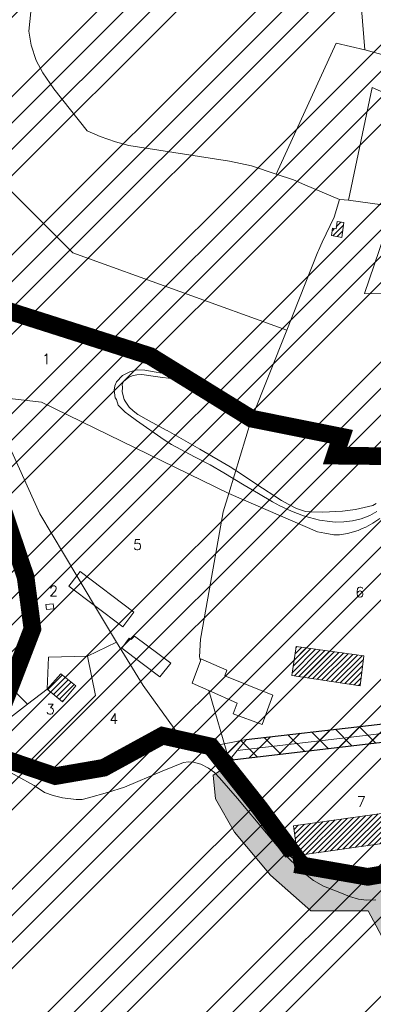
# Model space of a CAD drawing. Header units: metres. Extents: x 578835 to 593571, y 248557 to 255108.
# Tile 104 of 251: x 582887 to 583007, y 252067 to 252401. Entities that reach past the tile are written whole.
import ezdxf

# ---------------------------------------------------------------- set-up
doc = ezdxf.new("R2010")
doc.units = ezdxf.units.M
doc.linetypes.add('CACHEX2', pattern=[0.75, 0.5, -0.25])
doc.linetypes.add('SOLID_LINE', pattern=[0])
for name, color, linetype, lineweight in [('Cad-BATIMENT_BATI_LEGER13', 7, 'SOLID_LINE', 0), ('Cad-BATIMENT_BATI_PRIVE12', 7, 'SOLID_LINE', 0), ('Cad-BATIMENT_BATI_PRIVE12_HACH', 7, 'SOLID_LINE', 0), ('Cad-HYDROGRAPHI_COURS_D_EAU28', 5, 'SOLID_LINE', 0), ('Cad-PARCELLAIRE_PARCELLE1', 250, 'SOLID_LINE', 0), ('Cad-RESEAU_ROUT_AXE_DE_VOIE26', 255, 'SOLID_LINE', 0), ('Cad-RESEAU_ROUT_LIMITE_DE_VOIE_P23', 8, 'SOLID_LINE', 0), ('Cad-TOPONYMIE_NUMERO_DE_PARCELL182', 250, 'SOLID_LINE', 0), ('ER', 192, 'Continuous', 18), ('PLU', 7, 'CACHEX2', 5), ('PPRI global - contour', 152, 'Continuous', 5), ('PPRI global - hachures', 152, 'Continuous', 5), ('PPRIF - contour', 10, 'Continuous', 9)]:
    doc.layers.add(name, color=color, linetype=linetype, lineweight=lineweight)
doc.styles.add('TEXTSTYLE_45_11', font='txt.shx', dxfattribs={"oblique": 50})

msp = doc.modelspace()

# ---------------------------------------------------------------- hatches: boundary and pattern name
at = {"layer": 'Cad-BATIMENT_BATI_PRIVE12_HACH', "ltscale": 0.4}
h = msp.add_hatch(dxfattribs=at)
h.set_pattern_fill('ANSI31', color=256, scale=0.4, style=0)
h.paths.add_polyline_path([(582996.71, 252327.4), (582997.35, 252332.47), (582995.1, 252332.83), (582994.74, 252330.35), (582993.56, 252330.59), (582993.18, 252328.1)])
h = msp.add_hatch(dxfattribs=at)
h.set_pattern_fill('ANSI31', color=256, scale=0.4, style=0)
h.paths.add_polyline_path([(583002.9, 252175.09), (583004.2, 252185.23), (582981.18, 252188.43), (582979.77, 252178.62)])
h = msp.add_hatch(dxfattribs=at)
h.set_pattern_fill('ANSI31', color=256, scale=0.4, style=0)
h.paths.add_polyline_path([(582901.88, 252169.67), (582906.37, 252175.07), (582901.26, 252179.1), (582896.66, 252173.92)])
h = msp.add_hatch(dxfattribs=at)
h.set_pattern_fill('ANSI31', color=256, scale=0.4, style=0)
h.paths.add_polyline_path([(583038.36, 252125.43), (583036.94, 252135.46), (582980.32, 252127.51), (582981.67, 252117.36)])
at = {"layer": 'ER', "ltscale": 0.4}
h = msp.add_hatch(dxfattribs=at)
h.set_pattern_fill('ANSI37', color=256, scale=2, style=0)
h.paths.add_polyline_path([(583221.06, 252176.37), (583216.53, 252177.38), (583212.1, 252180.11), (583184.45, 252176.68), (583168.1, 252174.8), (583069.58, 252162.99), (583034.49, 252158.79), (582958.41, 252149.78), (582952.26, 252154.47), (582964.23, 252156.82), (583005.76, 252161.64), (583067.87, 252168.81), (583211.31, 252185.79), (583215.23, 252188.64), (583217.55, 252191.82), (583217.47, 252186.56), (583218.14, 252182.43), (583219.41, 252179.28)])
at = {"layer": 'PPRI global - hachures', "ltscale": 0.4}
h = msp.add_hatch(dxfattribs=at)
h.set_pattern_fill('ANSI36', color=256, scale=2, style=0)
h.paths.add_polyline_path([(582959.51, 252148.78), (582953.04, 252144.74), (582953.85, 252136.65), (582960.32, 252125.33), (582972.46, 252110.77), (582986.21, 252098.64), (583005.62, 252098.64), (583012.1, 252086.51), (583020.19, 252071.15), (583037.98, 252059.83), (583049.31, 252059.02), (583073.58, 252057.4), (583105.94, 252057.4), (583135.87, 252061.45), (583154.48, 252063.87), (583186.03, 252062.25), (583198.16, 252056.59), (583216.77, 252032.33), (583232.95, 252001.61), (583239.42, 251991.9), (583249.94, 251979.77), (583284.72, 251956.32), (583322.74, 251940.15), (583369.66, 251932.87), (583520.13, 251936.91), (583555.11, 251936.84), (583586.66, 251931.18), (583642.66, 251926.74), (583671.55, 251926.21), (583703.07, 251929.89), (583741.42, 251935.14), (583737.2, 251999.83), (583727.5, 252240.64), (583702.21, 252180.68), (583681.21, 252139.14), (583673.49, 252129.72), (583662.28, 252121.03), (583631.22, 252110.02), (583614.23, 252100.32), (583577.82, 252091.42), (583473.47, 252069.59), (583402.28, 252054.22), (583319.59, 252063.06), (583272.67, 252069.53), (583245.17, 252064.67), (583228.18, 252062.25), (583209.57, 252074.38), (583179.64, 252096.21), (583140, 252115.62), (583105.21, 252128.56), (583082.56, 252127.75), (583059.91, 252121.28), (583033.21, 252112.38), (583004.9, 252108.34), (582988.72, 252110.77), (582975.63, 252122.11), (582965.92, 252140.71)])
at = {"layer": 'PPRIF - contour', "lineweight": 15}
h = msp.add_hatch(dxfattribs=at)
h.set_pattern_fill('ANSI34', color=30, scale=2, style=0)
h.paths.add_polyline_path([(583168.56, 249236.59), (583178.02, 249273.37), (583184.15, 249314.36), (583186.86, 249348.54), (583183.82, 249412.65), (583188.31, 249497.75), (583209.56, 249638.59), (583209.57, 249654.16), (583202.87, 249764.69), (583181.22, 249772.54), (583212.18, 249841.81), (583235.33, 249974.64), (583193.51, 249985.09), (583186.04, 250045.54), (583188.28, 250067.18), (583195.8, 250078.07), (583245.78, 250078.37), (583251.01, 250132.85), (583194.25, 250138.82), (583209.94, 250168.32), (583209.19, 250188.47), (583208.21, 250203.8), (583217.43, 250267.61), (583213.64, 250277.41), (583256.98, 250284.74), (583262.34, 250350.34), (583266.18, 250436.39), (583274.5, 250436.7), (583214.43, 250499.33), (583184.56, 250537.39), (583218.91, 250547.09), (583241.07, 250552.07), (583269.68, 250547.09), (583271.18, 250569.48), (583274.91, 250580.67), (583286.48, 250597.77), (583293.66, 250716.62), (583278.73, 250731.44), (583193.67, 250750.25), (583156.78, 250759.28), (583135.71, 250831.5), (583141.39, 250856.49), (583145.69, 250864.01), (583161.1, 250891.6), (583169.34, 250905.21), (583172.57, 250920.26), (583171.49, 250936.38), (583169.31, 250950.6), (583181.85, 251003.26), (583206.95, 251084.03), (583216.62, 251114.12), (583232.39, 251161.77), (583245.29, 251209.41), (583234.54, 251210.94), (583234.1, 251288.09), (583244.66, 251288.39), (583237.9, 251328.73), (583229.54, 251356.01), (583200.13, 251357.42), (583190.46, 251371.39), (583189.74, 251379.63), (583190.1, 251406.14), (583244.22, 251415.82), (583256.04, 251419.04), (583270.74, 251430.86), (583295.47, 251440.89), (583325.21, 251451.64), (583340.94, 251464.43), (583366, 251457.91), (583398.59, 251444.88), (583422.15, 251436.37), (583417.63, 251462.92), (583418.14, 251495.99), (583409.11, 251546.1), (583400.09, 251585.18), (583359.99, 251579.17), (583344.95, 251609.23), (583333.92, 251624.76), (583325.9, 251633.28), (583319.39, 251648.31), (583296.33, 251649.31), (583292.32, 251666.85), (583282.01, 251764.42), (583240.65, 251790.03), (583212.78, 251805.76), (583221.32, 251831.82), (583251.44, 251830.48), (583273.02, 251828.23), (583262.67, 251903.93), (583199.69, 251895.44), (583192.95, 251945.32), (583256.33, 251954.31), (583243.74, 252050.47), (583214.52, 252068.27), (583208.68, 252073.66), (583201.93, 252137.92), (583178.11, 252135.22), (583183.95, 252176.12), (583226.69, 252181.65), (583216.8, 252253.1), (583210.96, 252307.92), (583193.36, 252422.33), (583178.97, 252519.84), (583167.73, 252607.66), (583178.52, 252614.4), (583188.29, 252625.39), (583184.93, 252642.05), (583192.13, 252639.75), (583210.89, 252641.9), (583205.05, 252676.95), (583200.1, 252708.47), (583205.05, 252708.02), (583194.96, 252797.38), (583191.02, 252799.28), (583173.51, 252800.6), (583168.08, 252797.59), (583165.67, 252793.82), (583165.69, 252787.69), (583073.05, 252815.41), (583065.66, 252814.13), (583065.94, 252812.7), (583046.85, 252808.33), (583047.04, 252816.04), (582997.15, 252812.42), (582995.86, 252782.45), (582980.16, 252787.72), (582949.89, 252804.92), (582947.27, 252800.69), (582935.19, 252777.61), (582924.38, 252768.8), (582917.32, 252760.63), (582910.91, 252748.5), (582903.76, 252736.42), (582880, 252724.86), (582817.58, 252706.15), (582782.59, 252696.37), (582747.69, 252696.56), (582653.19, 252726.32), (582583.51, 252736.7), (582547.53, 252745.89), (582391.95, 252693.83), (582342.71, 252696.56), (582258, 252701.11), (582228.89, 252730.03), (582194.3, 252754.65), (582137.15, 252749.12), (582028.37, 252701.22), (581997.03, 252701.83), (581923.09, 252643.99), (581895.44, 252653.82), (581782.97, 252699.88), (581749.17, 252724.45), (581694.48, 252730.59), (581626.87, 252779.73), (581623.69, 252832.13), (581568.99, 252867.14), (581549.94, 252902.76), (581520.9, 252875.84), (581488.95, 252861.1), (581415.1, 252871.66), (581333.97, 252861.22), (581285.87, 252845.9), (581226.26, 252859.41), (581213.27, 252848.96), (581176.79, 252829.19), (581135.62, 252832.26), (581093.83, 252851.3), (581026.18, 252865.71), (580894.22, 252859.98), (580764.18, 252821.75), (580666.25, 252837.89), (580606.97, 252807.31), (580553.37, 252825.96), (580518.38, 252831.19), (580426.24, 252844.58), (580314.78, 252864.48), (580232.54, 252861.61), (580193.34, 252877.86), (579737.68, 252731.06), (579339.29, 252594.91), (579467.34, 252529.95), (579492.26, 252526.53), (579537.88, 252506.87), (579628.29, 252501.98), (579673.34, 252488.27), (579756.55, 252421.24), (579801.62, 252412.32), (579849.52, 252376.66), (579890.09, 252373.24), (579954.11, 252362.98), (580003.08, 252331.22), (580020.69, 252319.86), (580037.79, 252307.65), (580048.55, 252295.44), (580067.12, 252269.55), (580095.49, 252178.46), (580127.66, 252086.63), (580157.22, 252011.67), (580209.32, 251928.46), (580208.41, 251858.24), (580196.24, 251818.11), (580206.29, 251790.3), (580227.07, 251716.54), (580274.53, 251673.98), (580324.82, 251599.61), (580345.2, 251567.99), (580352.27, 251548.44), (580380.56, 251474.57), (580498.13, 251465.11), (580632.34, 251425.65), (580688.87, 251403.81), (580903, 251328.66), (581057.22, 251304.45), (581128.89, 251277.45), (581306.24, 251176.53), (581363.6, 251156.15), (581418.4, 251079.72), (581465.72, 250967.17), (581546.02, 250830.88), (581604.72, 250760.44), (581621.29, 250710.76), (581635.31, 250677.64), (581677.37, 250643.25), (581761.5, 250538.8), (581878.03, 250481.58), (581978.36, 250416.05), (582083.64, 250336.15), (582132.06, 250252.96), (582193.12, 250147.32), (582211.34, 250118.18), (582217.79, 250080.35), (582244.22, 249930.09), (582252.92, 249788.8), (582279.87, 249720.73), (582264.14, 249693.23), (582229.1, 249576.98), (582243.69, 249504.21), (582236.53, 249458.37), (582233.12, 249417.21), (582207.89, 249404.14), (582210.7, 249314.66), (582282.52, 249136.36), (582365.79, 249069.63), (582329.51, 248868.66), (582370.33, 248802.93), (582389.99, 248830.88), (582435.35, 248829.37), (582475.81, 248930.64), (582488.18, 248933.83), (582505.04, 248934.94), (582536.56, 248931.03), (582545.58, 248873.46), (582547.73, 248837.81), (582559.27, 248733.3), (582660.26, 248731.96), (582707.75, 248722.61), (582711.09, 248844.25), (582713.77, 248853.61), (582730.11, 248933.31), (582770.57, 249048.63), (582781.22, 249070.77), (582782.86, 249074.05), (582786.69, 249073.51), (582794.34, 249066.4), (582795.98, 249060.39), (582802, 249037.44), (582837.54, 249029.24), (582847.92, 249019.4), (582859.41, 249022.68), (582870.89, 249021.59), (582882.91, 249029.79), (582897.68, 249024.87), (582894.41, 249004.61), (582898.78, 248991.5), (582903.16, 248984.94), (582914.71, 248986.01), (582980.86, 249040.12), (583036.72, 249107.47), (583089.79, 249152.85), (583096.96, 249144.66), (583169.29, 249123.72), (583150.9, 249178.85), (583158.77, 249200.15)])

# ---------------------------------------------------------------- linework, layer by layer
at = {"layer": 'Cad-BATIMENT_BATI_LEGER13'}
for points in [[(582906.72, 252212.44), (582912.75, 252202.35), (582922.35, 252195.13), (582926.13, 252200.12), (582907.84, 252213.87), (582906.72, 252212.44), (582906.72, 252212.44)], [(582906.72, 252212.44), (582912.75, 252202.35), (582922.35, 252195.13), (582926.13, 252200.12), (582907.84, 252213.87), (582906.72, 252212.44), (582906.72, 252212.44)], [(582906.72, 252212.44), (582904.05, 252208.88), (582912.75, 252202.35), (582906.72, 252212.44), (582906.72, 252212.44)], [(582906.72, 252212.44), (582904.05, 252208.88), (582912.75, 252202.35), (582906.72, 252212.44), (582906.72, 252212.44)], [(582898.92, 252201.2), (582898.69, 252202.96), (582896.24, 252202.76), (582896.39, 252200.99), (582898.92, 252201.2), (582898.92, 252201.2)], [(582898.92, 252201.2), (582898.69, 252202.96), (582896.24, 252202.76), (582896.39, 252200.99), (582898.92, 252201.2), (582898.92, 252201.2)], [(582938.63, 252182.77), (582926.31, 252192), (582925.18, 252190.79), (582924.55, 252191.29), (582922.05, 252187.85), (582934.89, 252178.11), (582938.63, 252182.77), (582938.63, 252182.77)], [(582938.63, 252182.77), (582926.31, 252192), (582925.18, 252190.79), (582924.55, 252191.29), (582922.05, 252187.85), (582934.89, 252178.11), (582938.63, 252182.77), (582938.63, 252182.77)], [(582973.32, 252171.95), (582956.95, 252178.5), (582957.7, 252180.35), (582948.89, 252184.19), (582948.69, 252183.61), (582945.86, 252176.02), (582951.52, 252173.48), (582961.19, 252169.16), (582959.76, 252165.59), (582969.62, 252161.95), (582973.32, 252171.95), (582973.32, 252171.95)], [(582973.32, 252171.95), (582956.95, 252178.5), (582957.7, 252180.35), (582948.89, 252184.19), (582948.69, 252183.61), (582945.86, 252176.02), (582951.52, 252173.48), (582961.19, 252169.16), (582959.76, 252165.59), (582969.62, 252161.95), (582973.32, 252171.95), (582973.32, 252171.95)]]:
    msp.add_lwpolyline(points, close=True, dxfattribs=at)
at = {"layer": 'Cad-BATIMENT_BATI_PRIVE12'}
for points in [[(582996.71, 252327.4), (582997.35, 252332.47), (582995.1, 252332.83), (582994.74, 252330.35), (582993.56, 252330.59), (582993.18, 252328.1), (582996.71, 252327.4), (582996.71, 252327.4)], [(583002.9, 252175.09), (583004.2, 252185.23), (582981.18, 252188.43), (582979.77, 252178.62), (583002.9, 252175.09), (583002.9, 252175.09)], [(582901.88, 252169.67), (582906.37, 252175.07), (582901.26, 252179.1), (582896.66, 252173.92), (582901.88, 252169.67), (582901.88, 252169.67)], [(583038.36, 252125.43), (583036.94, 252135.46), (582980.32, 252127.51), (582981.67, 252117.36), (583038.36, 252125.43), (583038.36, 252125.43)]]:
    msp.add_lwpolyline(points, close=True, dxfattribs=at)
at = {"layer": 'Cad-HYDROGRAPHI_COURS_D_EAU28'}
for points in [[(583014.44, 252108.84), (583005.35, 252108.97), (582997.27, 252110.08), (582992.92, 252110.83), (582990.83, 252111.21), (582988.72, 252111.82), (582985.06, 252113.19), (582983.51, 252114.06), (582982.02, 252115.06), (582980.62, 252116.05), (582979.21, 252117.16), (582958.45, 252149.65), (582956.92, 252151.08), (582955.5, 252152.3), (582953.49, 252153.69), (582951.08, 252155.06), (582948.16, 252156.37), (582944.42, 252157.73), (582941.3, 252158.48), (582939.91, 252158.47), (582938.5, 252158.46), (582937.04, 252158.23), (582935.83, 252158.02), (582933.34, 252157.14), (582930.96, 252155.94), (582926.04, 252152.74), (582924.79, 252151.97), (582918.62, 252148.78), (582917.2, 252147.99), (582914.46, 252146.31), (582913.04, 252145.52), (582911.6, 252144.97), (582909.91, 252144.6), (582906.38, 252144.31), (582902.85, 252144.23), (582899.38, 252144.28), (582896.06, 252144.56), (582894.46, 252144.98), (582892.58, 252145.83), (582889.12, 252147.77), (582881.72, 252148.6)], [(582880.73, 252147.51), (582892.22, 252141.23), (582895.8, 252138.86), (582898.68, 252137.76), (582901.88, 252137.02), (582906.46, 252136.5), (582908.52, 252136.46), (582910.71, 252136.97), (582917.15, 252138.85), (582922.92, 252140.67), (582935.66, 252146.08), (582942.92, 252149.02), (582944.63, 252149.28), (582946.29, 252149.08), (582948.82, 252148.4), (582951.49, 252147.06), (582953.42, 252145.66), (582955.22, 252143.81), (582961.26, 252136.73), (582971.14, 252124.96), (582976.54, 252118.5), (582983.36, 252111.81), (582987.06, 252108.9), (582990.44, 252106.95), (582995.46, 252105.02), (582999.31, 252103.45), (583002.43, 252102.6), (583005.1, 252102.26), (583008.3, 252102.31)]]:
    msp.add_lwpolyline(points, dxfattribs=at)
at = {"layer": 'Cad-PARCELLAIRE_PARCELLE1'}
for points in [[(583004.58, 252391.15), (583002.25, 252419.15), (582995.56, 252430.07), (583007.2, 252431.82), (583012.68, 252434.4), (583035.26, 252429.48), (583049.13, 252426.29), (583078.3, 252423.37), (583083.21, 252422.78), (583079.78, 252390.73), (583064.31, 252393.45), (583021.09, 252398.76), (583020.11, 252386.87), (583004.58, 252391.15), (583004.58, 252391.15)], [(582974.39, 252348.94), (582994.83, 252393.45), (583004.58, 252391.15), (583020.11, 252386.87), (583025.84, 252385.23), (583081.81, 252368.49), (583100.89, 252364.06), (583103.58, 252363.29), (583090.14, 252323.81), (583064.67, 252329.83), (583070.58, 252352.84), (583051, 252360.34), (583037.85, 252364.83), (583007.04, 252378.42), (582999.03, 252340.08), (582997.46, 252340.17), (582995.95, 252340.38), (582984.17, 252345.3), (582980.32, 252346.98), (582974.39, 252348.94), (582974.39, 252348.94)], [(582999.03, 252340.08), (583014.54, 252337.91), (583053.65, 252332.47), (583056.94, 252331.63), (583064.67, 252329.83), (583070.58, 252352.84), (583051, 252360.34), (583037.85, 252364.83), (583007.04, 252378.42), (582999.03, 252340.08), (582999.03, 252340.08)], [(583056.94, 252331.63), (583053.65, 252332.47), (583014.54, 252337.91), (583004.39, 252308.42), (583046.45, 252308.14), (583049.57, 252315.2), (583050.91, 252318.87), (583056.94, 252331.63), (583056.94, 252331.63)], [(582958.3, 252240.37), (582894.71, 252271.51), (582875.99, 252273.63), (582865.66, 252277.91), (582861.14, 252290.57), (582855.87, 252311.19), (582931.66, 252286.97), (582965.99, 252265.76), (582958.3, 252240.37), (582958.3, 252240.37)], [(582920.22, 252189.93), (582912.75, 252202.35), (582906.72, 252212.44), (582894.17, 252233.47), (582875.99, 252273.63), (582865.66, 252277.91), (582878.67, 252241.43), (582889.29, 252211.88), (582891.66, 252194.35), (582885.87, 252172.91), (582890, 252168.8), (582896.66, 252173.92), (582897.16, 252184.78), (582910.32, 252185.2), (582920.22, 252189.93), (582920.22, 252189.93)], [(582958.45, 252149.65), (582951.52, 252173.48), (582945.86, 252176.02), (582948.69, 252183.61), (582948.34, 252184.92), (582948.74, 252190.97), (582951.2, 252204.89), (582956.42, 252234.2), (582958.3, 252240.37), (582894.71, 252271.51), (582875.99, 252273.63), (582894.17, 252233.47), (582906.72, 252212.44), (582912.75, 252202.35), (582920.22, 252189.93), (582929.2, 252175.19), (582941.3, 252158.48), (582944.42, 252157.73), (582948.16, 252156.37), (582951.08, 252155.06), (582953.49, 252153.69), (582955.5, 252152.3), (582956.92, 252151.08), (582958.45, 252149.65), (582958.45, 252149.65)], [(582941.3, 252158.48), (582929.2, 252175.19), (582920.22, 252189.93), (582910.32, 252185.2), (582913.08, 252171.73), (582889.12, 252147.77), (582892.58, 252145.83), (582894.46, 252144.98), (582896.06, 252144.56), (582899.38, 252144.28), (582902.85, 252144.23), (582906.38, 252144.31), (582909.91, 252144.6), (582911.6, 252144.97), (582913.04, 252145.52), (582914.46, 252146.31), (582917.2, 252147.99), (582918.62, 252148.78), (582924.79, 252151.97), (582926.04, 252152.74), (582930.96, 252155.94), (582933.34, 252157.14), (582935.83, 252158.02), (582937.04, 252158.23), (582938.5, 252158.46), (582939.91, 252158.47), (582941.3, 252158.48), (582941.3, 252158.48)], [(582889.12, 252147.77), (582881.72, 252148.6), (582875.54, 252152.44), (582878.5, 252163.38), (582882.88, 252163.3), (582890, 252168.8), (582896.66, 252173.92), (582897.16, 252184.78), (582910.32, 252185.2), (582913.08, 252171.73), (582889.12, 252147.77), (582889.12, 252147.77)], [(583043.87, 252117.64), (583030.58, 252114.87), (583014.44, 252108.84), (583005.35, 252108.97), (582997.27, 252110.08), (582992.92, 252110.83), (582990.83, 252111.21), (582988.72, 252111.82), (582985.06, 252113.19), (582983.51, 252114.06), (582982.02, 252115.06), (582980.62, 252116.05), (582979.21, 252117.16), (582958.45, 252149.65), (583034.52, 252158.67), (583035.11, 252152.47), (583036.08, 252142.86), (583040.16, 252143.31), (583043.87, 252117.64), (583043.87, 252117.64)]]:
    msp.add_lwpolyline(points, close=True, dxfattribs=at)
for points in [[(583002.25, 252419.15), (583004.58, 252391.15), (582994.83, 252393.45), (582974.39, 252348.94), (582974.39, 252348.94), (582974.39, 252348.94), (582966.08, 252351.71), (582958.61, 252353.32), (582924.37, 252358.71), (582919.9, 252359.9), (582914.64, 252361.69), (582910.27, 252363.67), (582898.95, 252377.88), (582895.19, 252383.36), (582892.95, 252387.52), (582891.2, 252392.73), (582890.39, 252397.56), (582891.08, 252404.08)], [(582891.08, 252404.08), (582890.39, 252397.56), (582891.2, 252392.73), (582892.95, 252387.52), (582895.19, 252383.36), (582898.95, 252377.88), (582910.27, 252363.67), (582914.64, 252361.69), (582919.9, 252359.9), (582924.37, 252358.71), (582958.61, 252353.32), (582966.08, 252351.71), (582974.39, 252348.94), (582980.32, 252346.98), (582984.17, 252345.3), (582995.95, 252340.38), (582994.08, 252334.31), (582989.99, 252325.83), (582988.76, 252322.95), (582988.62, 252322.49), (582978.06, 252295.97), (582905.32, 252322.23), (582830.07, 252397.33), (582817.43, 252409.54)], [(582830.07, 252397.33), (582905.32, 252322.23), (582978.06, 252295.97), (582965.99, 252265.76), (582965.99, 252265.76), (582965.99, 252265.76), (582931.66, 252286.97), (582855.87, 252311.19)], [(583009.61, 252231.94), (583007.27, 252230.3), (583004.83, 252228.98), (583003.63, 252228.54), (583002.21, 252227.87), (582998.67, 252226.79), (582995.9, 252226.34), (582994, 252226.4), (582990.99, 252226.94), (582988.48, 252227.39), (582958.3, 252240.37), (582965.99, 252265.76), (582978.06, 252295.97), (582988.62, 252322.49), (582988.76, 252322.95), (582989.99, 252325.83), (582994.08, 252334.31), (582995.95, 252340.38), (582997.46, 252340.17), (582999.03, 252340.08), (583014.54, 252337.91), (583004.39, 252308.42), (583046.45, 252308.14)], [(582878.67, 252241.43), (582889.29, 252211.88), (582891.66, 252194.35), (582885.87, 252172.91), (582890, 252168.8), (582882.88, 252163.3)], [(583067.88, 252168.69), (583005.76, 252161.51), (582964.2, 252156.71), (582961.13, 252153.1), (582958.45, 252149.65), (582951.52, 252173.48), (582945.86, 252176.02), (582948.69, 252183.61), (582948.34, 252184.92), (582948.74, 252190.97), (582951.2, 252204.89), (582956.42, 252234.2), (582958.3, 252240.37), (582988.48, 252227.39), (582990.99, 252226.94), (582994, 252226.4), (582995.9, 252226.34), (582998.67, 252226.79), (583002.21, 252227.87), (583003.63, 252228.54), (583004.83, 252228.98), (583007.27, 252230.3), (583009.61, 252231.94)], [(582880.73, 252147.51), (582892.22, 252141.23), (582895.8, 252138.86), (582898.68, 252137.76), (582901.88, 252137.02), (582906.46, 252136.5), (582908.52, 252136.46), (582910.71, 252136.97), (582917.15, 252138.85), (582922.92, 252140.67), (582935.66, 252146.08), (582942.92, 252149.02), (582944.63, 252149.28), (582946.29, 252149.08), (582948.82, 252148.4), (582951.49, 252147.06), (582953.42, 252145.66), (582955.22, 252143.81), (582961.26, 252136.73), (582971.14, 252124.96), (582976.54, 252118.5), (582983.36, 252111.81), (582987.06, 252108.9), (582990.44, 252106.95), (582995.46, 252105.02), (582999.31, 252103.45), (583002.43, 252102.6), (583005.1, 252102.26), (583008.3, 252102.31)]]:
    msp.add_lwpolyline(points, dxfattribs=at)
at = {"layer": 'Cad-RESEAU_ROUT_AXE_DE_VOIE26'}
msp.add_lwpolyline([(583231.61, 252185.47), (583131.38, 252173.1), (583068.21, 252165.83), (583034.65, 252161.7), (582961.15, 252153.06)], dxfattribs=at)
at = {"layer": 'Cad-RESEAU_ROUT_LIMITE_DE_VOIE_P23'}
for points in [[(583008.59, 252234.34), (583006.28, 252232.98), (583003.29, 252231.78), (583000.39, 252231.1), (582997.4, 252230.74), (582994.42, 252230.73), (582992.66, 252230.86), (582989.18, 252231.39), (582985.75, 252232.23), (582983.67, 252232.89), (582979.59, 252234.45), (582975.63, 252236.28), (582973.16, 252237.58), (582968.37, 252240.42), (582963.6, 252243.31), (582956.64, 252247.48), (582951.96, 252250.19), (582946.7, 252252.93), (582938.85, 252257.1), (582936.41, 252258.61), (582926.94, 252265.18), (582924.36, 252267.1), (582923.13, 252268.11), (582920.72, 252270.48), (582920.19, 252272.37), (582919.76, 252272.9), (582919.43, 252275.49), (582919.65, 252276.96), (582920.15, 252278.36), (582922.25, 252280.47), (582924.74, 252281.71), (582927.19, 252282.49), (582929.85, 252282.35), (582933.02, 252281.81), (582938.25, 252280.87), (582940.56, 252280.83), (582941.49, 252280.92)], [(582943.87, 252279.44), (582942.76, 252279.29), (582941.22, 252279.29), (582938.81, 252279.49), (582935.07, 252279.9), (582932.64, 252280.29), (582928.83, 252280.88), (582927.13, 252280.79), (582925.48, 252280.41), (582924.24, 252279.88), (582922.64, 252278.62), (582922.08, 252277.51), (582922.23, 252276.44), (582922.14, 252274.99), (582922.83, 252272.38), (582923.12, 252271.76), (582924.51, 252269.79), (582925.88, 252268.46), (582927.45, 252267.32), (582931.28, 252265.12), (582937.07, 252261.94), (582937.36, 252261.83), (582948.49, 252255.54), (582958.81, 252249.47), (582962.32, 252247.2), (582967.52, 252243.72), (582976.22, 252238.1), (582978.47, 252236.84), (582981.35, 252235.38), (582984.36, 252234.33), (582986.15, 252234.14), (582990.23, 252234.13), (582996.89, 252234.45), (583001.41, 252234.97), (583007.29, 252236.34), (583008.39, 252236.99)]]:
    msp.add_lwpolyline(points, dxfattribs=at)
at = {"layer": 'ER', "ltscale": 0.4}
msp.add_lwpolyline([(583221.06, 252176.37), (583216.53, 252177.38), (583212.1, 252180.11), (583184.45, 252176.68), (583168.1, 252174.8), (583069.58, 252162.99), (583034.49, 252158.79), (582958.41, 252149.78), (582952.26, 252154.47), (582964.23, 252156.82), (583005.76, 252161.64), (583067.87, 252168.81), (583211.31, 252185.79), (583215.23, 252188.64), (583217.55, 252191.82), (583217.47, 252186.56), (583218.14, 252182.43), (583219.41, 252179.28)], close=True, dxfattribs=at)
at = {"layer": 'PLU', "color": 7, "ltscale": 2, "const_width": 6}
for points in [[(583018.73, 252253.03), (582994.41, 252253.29), (582996.56, 252259.75), (582966.01, 252265.87), (582931.65, 252287.13), (582855.89, 252311.28), (582889.33, 252212.05), (582891.64, 252194.43), (582875.53, 252152.53), (582899.42, 252144.39), (582915.87, 252147.23), (582935.79, 252158.13), (582952.26, 252154.47), (582968.81, 252133.55), (582982.74, 252114.67), (582980.43, 252114.22)], [(582980.78, 252114.46), (583005.52, 252110.16), (583025.61, 252113.63), (583044.09, 252118.45), (583062.04, 252123.81), (583076.79, 252122.15), (583117.86, 252120.92), (583136.08, 252109.5), (583159.55, 252098.09), (583180.24, 252084.82)]]:
    msp.add_lwpolyline(points, dxfattribs=at)
at = {"layer": 'PPRI global - contour'}
msp.add_lwpolyline([(583228.18, 252062.25), (583209.57, 252074.38), (583179.64, 252096.21), (583140, 252115.62), (583105.21, 252128.56), (583082.56, 252127.75), (583059.91, 252121.28), (583033.21, 252112.38), (583004.9, 252108.34), (582988.72, 252110.77), (582975.63, 252122.11), (582965.92, 252140.71), (582959.51, 252148.78), (582953.04, 252144.74), (582953.85, 252136.65), (582960.32, 252125.33), (582972.46, 252110.77), (582986.21, 252098.64), (583005.62, 252098.64), (583012.1, 252086.51), (583020.19, 252071.15), (583037.98, 252059.83)], dxfattribs=at).dxf.unprotected_set("ltscale", 0)

# ---------------------------------------------------------------- texts
at = {"layer": 'Cad-TOPONYMIE_NUMERO_DE_PARCELL182', "style": 'TEXTSTYLE_45_11'}
for s, p in [('1', (582894.88, 252284.35)), ('5', (582925.85, 252221.28)), ('2', (582897.33, 252205.52)), ('6', (583001.3, 252205.17)), ('3', (582896.22, 252165.41)), ('4', (582917.76, 252162.14)), ('7', (583001.79, 252133.98))]:
    msp.add_text(s, height=3.49, rotation=359.5887, dxfattribs=at).set_placement(p)

doc.saveas('drawing.dxf')
